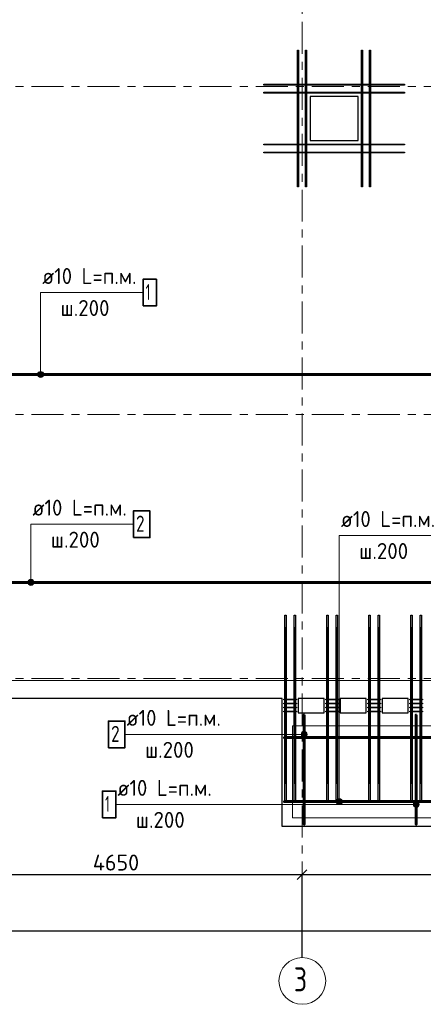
# Model space of a CAD drawing. Header units: metres. Extents: x -38 to 102, y -15 to 21.
# Tile 3 of 229: x 5.62 to 10.66, y -4.07 to 8.23. Entities that reach past the tile are written whole.
import ezdxf

# ---------------------------------------------------------------- set-up
doc = ezdxf.new("R2010")
doc.units = ezdxf.units.M
doc.header["$PDMODE"] = 65
doc.linetypes.add('______11', pattern=[0.5, 0.4, -0.05, 0, -0.05])
doc.linetypes.add('______5', pattern=[1.1, 0.8, -0.1, 0.1, -0.1])
for name, color, linetype, lineweight in [('XR$2$Осевая линия (1)', 7, '______5', 13), ('XR$2$Размерная линия (1)', 7, 'Continuous', 13), ('XR$5$Арм. стержнями верхней зоны', 180, 'Continuous', 35), ('XR$5$Арм. стержнями нижней зоны', 180, 'Continuous', 35), ('XR$5$Арм.стержн. Доп. арматура', 180, 'Continuous', 35), ('XR$5$Арм.стержн. Хомут', 240, 'Continuous', 35), ('XR$5$Арм.стержн.горизонт. 1', 180, 'Continuous', 35), ('XR$5$Арм.стержн.горизонт. 2', 202, 'Continuous', 35), ('XR$5$Общий слой (1)_1', 7, 'Continuous', 13), ('XR$5$Перекрытие (1)', 7, 'Continuous', 35)]:
    doc.layers.add(name, color=color, linetype=linetype, lineweight=lineweight)
doc.styles.add('ISOCPEUR', font='txt')
doc.dimstyles.new('DIMSTYLE_3', dxfattribs={"dimtxt": 0.2, "dimasz": 0.2, "dimexe": 0, "dimexo": 0, "dimgap": 0.1, "dimtad": 2, "dimdec": 0, "dimlfac": 1000, "dimrnd": 5, "dimzin": 12, "dimdsep": 46, "dimtxsty": 'ISOCPEUR', "dimblk1": 'ALL_ML_STRICH', "dimblk2": 'ALL_ML_STRICH', "dimsah": 1, "dimcen": 0, "dimclrd": 7, "dimclre": 256, "dimclrt": 7, "dimadec": 0, "dimazin": 0, "dimtfac": 1, "dimtdec": 0, "dimtix": 1, "dimtmove": 2, "dimatfit": 3, "dimfxl": 0, "dimtzin": 0, "dimlwd": 0, "dimlwe": -3, "dimarcsym": 0})

# ---------------------------------------------------------------- blocks, each defined once
blk = doc.blocks.new('ALL_ML_STRICH')
at = {"color": 0, "linetype": 'ByBlock', "lineweight": -2}
for p, q in [((-1, 0), (0.5, 0)), ((-0.3, -0.3), (0.3, 0.3)), ((0, -0.5), (0, 0.5))]:
    blk.add_line(p, q, dxfattribs=at)
blk = doc.blocks.new('*D12')
at = {"layer": 'DEFPOINTS', "color": 7, "linetype": 'Continuous', "lineweight": 13, "transparency": 33554687}
for p in [(0.5, -3.103), (0.5, -3.156), (61.6, -3.14)]:
    blk.add_point(p, dxfattribs=at)
at = {"layer": 'XR$2$Размерная линия (1)', "color": 9, "linetype": 'Continuous', "lineweight": -2, "true_color": 0xc7c7c7, "transparency": 33554687}
for p, q in [((0.5, -3.123), (0.5, -3.156)), ((61.6, -3.156), (61.6, -3.156))]:
    blk.add_line(p, q, dxfattribs=at)
at = {"layer": 'XR$2$Размерная линия (1)', "color": 7, "linetype": 'Continuous', "lineweight": -2, "transparency": 33554687}
blk.add_line((0.5, -3.156), (61.6, -3.156), dxfattribs=at)
at = {"layer": 'XR$2$Размерная линия (1)', "color": 7, "linetype": 'Continuous', "lineweight": 13, "transparency": 33554687, "xscale": 0.2, "yscale": 0.2, "zscale": 0.2, "rotation": 180}
blk.add_blockref('ALL_ML_STRICH', (0.5, -3.156), dxfattribs=at)
at = {"layer": 'XR$2$Размерная линия (1)', "color": 7, "linetype": 'Continuous', "lineweight": 13, "transparency": 33554687, "xscale": 0.2, "yscale": 0.2, "zscale": 0.2}
blk.add_blockref('ALL_ML_STRICH', (61.6, -3.156), dxfattribs=at)
at = {"layer": 'XR$2$Размерная линия (1)', "color": 7, "linetype": 'Continuous', "lineweight": 13, "transparency": 33554687, "insert": (31.1, -3.006), "char_height": 0.2, "width": 1, "attachment_point": 5, "style": 'ISOCPEUR'}
blk.add_mtext('\\A1;{61100}', dxfattribs=at)
blk = doc.blocks.new('*D14')
at = {"layer": 'DEFPOINTS', "color": 7, "linetype": 'Continuous', "lineweight": 13, "transparency": 33554687}
for p in [(4.5, -2.452), (4.5, -3.513), (9.15, -3.513)]:
    blk.add_point(p, dxfattribs=at)
at = {"layer": 'XR$2$Размерная линия (1)', "color": 9, "linetype": 'Continuous', "lineweight": -2, "true_color": 0xc7c7c7, "transparency": 33554687}
for p, q in [((4.5, -3.493), (4.5, -2.452)), ((9.15, -3.493), (9.15, -2.452))]:
    blk.add_line(p, q, dxfattribs=at)
at = {"layer": 'XR$2$Размерная линия (1)', "color": 7, "linetype": 'Continuous', "lineweight": -2, "transparency": 33554687}
blk.add_line((4.5, -2.452), (9.15, -2.452), dxfattribs=at)
at = {"layer": 'XR$2$Размерная линия (1)', "color": 7, "linetype": 'Continuous', "lineweight": 13, "transparency": 33554687, "xscale": 0.2, "yscale": 0.2, "zscale": 0.2, "rotation": 180}
blk.add_blockref('ALL_ML_STRICH', (4.5, -2.452), dxfattribs=at)
at = {"layer": 'XR$2$Размерная линия (1)', "color": 7, "linetype": 'Continuous', "lineweight": 13, "transparency": 33554687, "xscale": 0.2, "yscale": 0.2, "zscale": 0.2}
blk.add_blockref('ALL_ML_STRICH', (9.15, -2.452), dxfattribs=at)
at = {"layer": 'XR$2$Размерная линия (1)', "color": 7, "linetype": 'Continuous', "lineweight": 13, "transparency": 33554687, "insert": (6.825, -2.302), "char_height": 0.2, "width": 0.8, "attachment_point": 5, "style": 'ISOCPEUR'}
blk.add_mtext('\\A1;{4650}', dxfattribs=at)
blk = doc.blocks.new('*D15')
at = {"layer": 'DEFPOINTS', "color": 7, "linetype": 'Continuous', "lineweight": 13, "transparency": 33554687}
for p in [(9.15, -2.452), (9.15, -3.513), (13.75, -3.513)]:
    blk.add_point(p, dxfattribs=at)
at = {"layer": 'XR$2$Размерная линия (1)', "color": 9, "linetype": 'Continuous', "lineweight": -2, "true_color": 0xc7c7c7, "transparency": 33554687}
for p, q in [((9.15, -3.493), (9.15, -2.452)), ((13.75, -3.493), (13.75, -2.452))]:
    blk.add_line(p, q, dxfattribs=at)
at = {"layer": 'XR$2$Размерная линия (1)', "color": 7, "linetype": 'Continuous', "lineweight": -2, "transparency": 33554687}
blk.add_line((9.15, -2.452), (13.75, -2.452), dxfattribs=at)
at = {"layer": 'XR$2$Размерная линия (1)', "color": 7, "linetype": 'Continuous', "lineweight": 13, "transparency": 33554687, "xscale": 0.2, "yscale": 0.2, "zscale": 0.2, "rotation": 180}
blk.add_blockref('ALL_ML_STRICH', (9.15, -2.452), dxfattribs=at)
at = {"layer": 'XR$2$Размерная линия (1)', "color": 7, "linetype": 'Continuous', "lineweight": 13, "transparency": 33554687, "xscale": 0.2, "yscale": 0.2, "zscale": 0.2}
blk.add_blockref('ALL_ML_STRICH', (13.75, -2.452), dxfattribs=at)
at = {"layer": 'XR$2$Размерная линия (1)', "color": 7, "linetype": 'Continuous', "lineweight": 13, "transparency": 33554687, "insert": (11.45, -2.302), "char_height": 0.2, "width": 0.8, "attachment_point": 5, "style": 'ISOCPEUR'}
blk.add_mtext('\\A1;{4600}', dxfattribs=at)

msp = doc.modelspace()

# ---------------------------------------------------------------- hatches: boundary and pattern name
at = {"layer": 'XR$5$Арм. стержнями верхней зоны', "linetype": 'Continuous', "lineweight": 13, "transparency": 33554687}
for points in [[(5.7804, 1.2324), (5.7429, 1.2324), (5.7294, 1.2189)], [(5.7804, 1.2324), (5.7294, 1.2189), (5.7939, 1.2189)], [(5.7429, 1.2324), (5.7804, 1.2324), (5.7617, 1.2376)], [(5.7939, 1.2189), (5.7294, 1.2189), (5.7242, 1.2001)], [(5.7939, 1.2189), (5.7242, 1.2001), (5.7992, 1.2001)], [(5.7992, 1.2001), (5.7242, 1.2001), (5.7294, 1.1814)], [(5.7992, 1.2001), (5.7294, 1.1814), (5.7939, 1.1814)], [(5.7939, 1.1814), (5.7294, 1.1814), (5.7429, 1.1679)], [(5.7939, 1.1814), (5.7429, 1.1679), (5.7804, 1.1679)], [(5.7804, 1.1679), (5.7429, 1.1679), (5.7617, 1.1626)], [(9.1427, -0.7189), (9.1427, -0.6814), (9.1375, -0.7001)], [(9.1427, -0.6814), (9.1562, -0.7324), (9.1562, -0.6679)], [(9.1427, -0.6814), (9.1427, -0.7189), (9.1562, -0.7324)], [(9.1562, -0.6679), (9.175, -0.7376), (9.175, -0.6626)], [(9.1562, -0.6679), (9.1562, -0.7324), (9.175, -0.7376)], [(9.175, -0.6626), (9.175, -0.7376), (9.1937, -0.7324)], [(9.175, -0.6626), (9.1937, -0.7324), (9.1937, -0.6679)], [(9.1937, -0.6679), (9.1937, -0.7324), (9.2072, -0.7189)], [(9.1937, -0.6679), (9.2072, -0.7189), (9.2072, -0.6814)], [(9.2072, -0.6814), (9.2072, -0.7189), (9.2125, -0.7001)], [(9.6462, -1.521), (9.5817, -1.521), (9.5765, -1.5398)], [(9.6462, -1.521), (9.5765, -1.5398), (9.6515, -1.5398)], [(9.6515, -1.5398), (9.5765, -1.5398), (9.5817, -1.5585)], [(9.6327, -1.5075), (9.5952, -1.5075), (9.5817, -1.521)], [(9.6327, -1.5075), (9.5817, -1.521), (9.6462, -1.521)], [(9.6515, -1.5398), (9.5817, -1.5585), (9.6462, -1.5585)], [(9.6462, -1.5585), (9.5817, -1.5585), (9.5952, -1.572)], [(9.5952, -1.5075), (9.6327, -1.5075), (9.614, -1.5023)], [(9.6462, -1.5585), (9.5952, -1.572), (9.6327, -1.572)], [(9.6327, -1.572), (9.5952, -1.572), (9.614, -1.5773)]]:
    msp.add_hatch(color=7, dxfattribs=at).paths.add_polyline_path(points)
at = {"layer": 'XR$5$Арм. стержнями нижней зоны', "linetype": 'Continuous', "lineweight": 13, "transparency": 33554687}
for points in [[(5.9153, 3.8189), (5.8508, 3.8189), (5.8455, 3.8001)], [(5.9153, 3.8189), (5.8455, 3.8001), (5.9205, 3.8001)], [(5.9018, 3.8324), (5.8643, 3.8324), (5.8508, 3.8189)], [(5.9018, 3.8324), (5.8508, 3.8189), (5.9153, 3.8189)], [(5.8643, 3.8324), (5.9018, 3.8324), (5.883, 3.8376)], [(5.9205, 3.8001), (5.8455, 3.8001), (5.8508, 3.7814)], [(5.9205, 3.8001), (5.8508, 3.7814), (5.9153, 3.7814)], [(5.9153, 3.7814), (5.8508, 3.7814), (5.8643, 3.7679)], [(5.9153, 3.7814), (5.8643, 3.7679), (5.9018, 3.7679)], [(5.9018, 3.7679), (5.8643, 3.7679), (5.883, 3.7626)], [(10.5427, -1.5943), (10.5427, -1.5568), (10.5375, -1.5756)], [(10.5427, -1.5568), (10.5562, -1.6078), (10.5562, -1.5433)], [(10.5427, -1.5568), (10.5427, -1.5943), (10.5562, -1.6078)], [(10.5562, -1.5433), (10.575, -1.6131), (10.575, -1.5381)], [(10.5562, -1.5433), (10.5562, -1.6078), (10.575, -1.6131)], [(10.575, -1.5381), (10.575, -1.6131), (10.5937, -1.6078)], [(10.575, -1.5381), (10.5937, -1.6078), (10.5937, -1.5433)], [(10.5937, -1.5433), (10.5937, -1.6078), (10.6072, -1.5943)], [(10.5937, -1.5433), (10.6072, -1.5943), (10.6072, -1.5568)], [(10.6072, -1.5568), (10.6072, -1.5943), (10.6125, -1.5756)]]:
    msp.add_hatch(color=7, dxfattribs=at).paths.add_polyline_path(points)

# ---------------------------------------------------------------- linework, layer by layer
at = {"layer": 'XR$2$Осевая линия (1)', "color": 253, "linetype": '______11', "lineweight": 13, "true_color": 0xa0a0a0, "transparency": 33554687}
for p, q in [((9.15, -3.39), (9.15, 19.78)), ((-2.63, 7.4), (62.6, 7.4)), ((-2.63, 3.3), (62.6, 3.3)), ((-2.63, 0), (62.6, 0))]:
    msp.add_line(p, q, dxfattribs=at)
at = {"layer": 'XR$2$Осевая линия (1)', "color": 7, "linetype": 'Continuous', "lineweight": 13, "transparency": 33554687}
msp.add_circle((9.1524, -3.7819), 0.2924, dxfattribs=at)
at = {"layer": 'XR$5$Арм. стержнями верхней зоны', "color": 7, "linetype": 'Continuous', "lineweight": 13, "transparency": 33554687}
for p, q in [((5.7617, 1.9278), (7.0417, 1.9278)), ((5.7617, 1.9278), (5.7617, 1.2001)), ((9.614, 1.7857), (10.894, 1.7857)), ((9.614, 1.7857), (9.614, -1.5398)), ((5.7617, 1.2376), (5.7617, 1.2376)), ((5.7242, 1.2001), (5.7242, 1.2001)), ((5.7617, 1.1626), (5.7617, 1.1626)), ((5.7992, 1.2001), (5.7992, 1.2001)), ((6.9372, -0.7001), (8.2172, -0.7001)), ((8.2172, -0.7001), (9.175, -0.7001)), ((9.1375, -0.7001), (9.1375, -0.7001)), ((9.175, -0.6626), (9.175, -0.6626)), ((9.175, -0.7376), (9.175, -0.7376)), ((9.2125, -0.7001), (9.2125, -0.7001)), ((9.5765, -1.5398), (9.5765, -1.5398)), ((9.614, -1.5023), (9.614, -1.5023)), ((9.614, -1.5773), (9.614, -1.5773)), ((9.6515, -1.5398), (9.6515, -1.5398))]:
    msp.add_line(p, q, dxfattribs=at)
at = {"layer": 'XR$5$Арм. стержнями верхней зоны', "color": 7, "linetype": 'Continuous', "lineweight": 35, "transparency": 33554687}
for points in [[(7.0417, 1.7611), (7.2483, 1.7611), (7.2483, 2.0944), (7.0417, 2.0944), (7.0417, 1.7611)], [(6.7305, -0.8668), (6.9372, -0.8668), (6.9372, -0.5334), (6.7305, -0.5334), (6.7305, -0.8668)]]:
    msp.add_lwpolyline(points, dxfattribs=at)
at = {"layer": 'XR$5$Арм. стержнями верхней зоны', "color": 4, "linetype": 'Continuous', "lineweight": 50, "transparency": 33554687}
for points in [[(15.94, 1.1951), (4.24, 1.1951), (4.24, 1.2051), (15.94, 1.2051), (15.94, 1.1951)], [(9.18, -0.4548), (9.18, -1.8248), (9.17, -1.8248), (9.17, -0.4548), (9.18, -0.4548)], [(12.225, -1.5448), (8.925, -1.5448), (8.925, -1.5348), (12.225, -1.5348), (12.225, -1.5448)]]:
    msp.add_lwpolyline(points, dxfattribs=at)
at = {"layer": 'XR$5$Арм. стержнями верхней зоны', "color": 7, "linetype": 'Continuous', "lineweight": 13, "transparency": 33554687}
for centre in [(5.7617, 1.2001), (9.175, -0.7001), (9.614, -1.5398)]:
    msp.add_circle(centre, 0.0375, dxfattribs=at)
at = {"layer": 'XR$5$Арм. стержнями нижней зоны', "color": 7, "linetype": 'Continuous', "lineweight": 13, "transparency": 33554687}
for p, q in [((5.883, 4.8235), (7.163, 4.8235)), ((5.883, 4.8235), (5.883, 3.8001)), ((5.883, 3.8376), (5.883, 3.8376)), ((5.8455, 3.8001), (5.8455, 3.8001)), ((5.883, 3.7626), (5.883, 3.7626)), ((5.9205, 3.8001), (5.9205, 3.8001)), ((6.8231, -1.5756), (8.1031, -1.5756)), ((8.1031, -1.5756), (10.575, -1.5756)), ((10.5375, -1.5756), (10.5375, -1.5756)), ((10.575, -1.5381), (10.575, -1.5381)), ((10.6125, -1.5756), (10.6125, -1.5756)), ((10.575, -1.6131), (10.575, -1.6131))]:
    msp.add_line(p, q, dxfattribs=at)
at = {"layer": 'XR$5$Арм. стержнями нижней зоны', "color": 7, "linetype": 'Continuous', "lineweight": 35, "transparency": 33554687}
for points in [[(7.163, 4.6569), (7.3297, 4.6569), (7.3297, 4.9902), (7.163, 4.9902), (7.163, 4.6569)], [(6.6564, -1.7423), (6.8231, -1.7423), (6.8231, -1.4089), (6.6564, -1.4089), (6.6564, -1.7423)]]:
    msp.add_lwpolyline(points, dxfattribs=at)
at = {"layer": 'XR$5$Арм. стержнями нижней зоны', "color": 4, "linetype": 'Continuous', "lineweight": 50, "transparency": 33554687}
for points in [[(15.94, 3.7951), (4.24, 3.7951), (4.24, 3.8051), (15.94, 3.8051), (15.94, 3.7951)], [(10.58, -0.4548), (10.58, -1.8248), (10.57, -1.8248), (10.57, -0.4548), (10.58, -0.4548)], [(12.225, -0.7448), (8.925, -0.7448), (8.925, -0.7348), (12.225, -0.7348), (12.225, -0.7448)]]:
    msp.add_lwpolyline(points, dxfattribs=at)
at = {"layer": 'XR$5$Арм. стержнями нижней зоны', "color": 7, "linetype": 'Continuous', "lineweight": 13, "transparency": 33554687}
for centre in [(5.883, 3.8001), (10.575, -1.5756)]:
    msp.add_circle(centre, 0.0375, dxfattribs=at)
at = {"layer": 'XR$5$Арм.стержн. Доп. арматура', "color": 34, "linetype": 'Continuous', "lineweight": 25, "transparency": 33554687}
for points in [[(9.0941, 6.1445), (9.0941, 7.8545), (9.1061, 7.8545), (9.1061, 6.1445), (9.0941, 6.1445)], [(9.0941, 6.1445), (9.0941, 7.8545), (9.1061, 7.8545), (9.1061, 6.1445), (9.0941, 6.1445)], [(9.1941, 6.1445), (9.1941, 7.8545), (9.2061, 7.8545), (9.2061, 6.1445), (9.1941, 6.1445)], [(9.1941, 6.1445), (9.1941, 7.8545), (9.2061, 7.8545), (9.2061, 6.1445), (9.1941, 6.1445)], [(9.8939, 6.1445), (9.8939, 7.8545), (9.9059, 7.8545), (9.9059, 6.1445), (9.8939, 6.1445)], [(9.8939, 6.1445), (9.8939, 7.8545), (9.9059, 7.8545), (9.9059, 6.1445), (9.8939, 6.1445)], [(9.9939, 6.1445), (9.9939, 7.8545), (10.0059, 7.8545), (10.0059, 6.1445), (9.9939, 6.1445)], [(9.9939, 6.1445), (9.9939, 7.8545), (10.0059, 7.8545), (10.0059, 6.1445), (9.9939, 6.1445)], [(8.67, 7.4305), (10.43, 7.4305), (10.43, 7.4185), (8.67, 7.4185), (8.67, 7.4305)], [(8.67, 7.4305), (10.43, 7.4305), (10.43, 7.4185), (8.67, 7.4185), (8.67, 7.4305)], [(8.67, 7.3305), (10.43, 7.3305), (10.43, 7.3185), (8.67, 7.3185), (8.67, 7.3305)], [(8.67, 7.3305), (10.43, 7.3305), (10.43, 7.3185), (8.67, 7.3185), (8.67, 7.3305)], [(8.67, 6.6806), (10.43, 6.6806), (10.43, 6.6686), (8.67, 6.6686), (8.67, 6.6806)], [(8.67, 6.6806), (10.43, 6.6806), (10.43, 6.6686), (8.67, 6.6686), (8.67, 6.6806)], [(8.67, 6.5806), (10.43, 6.5806), (10.43, 6.5686), (8.67, 6.5686), (8.67, 6.5806)], [(8.67, 6.5806), (10.43, 6.5806), (10.43, 6.5686), (8.67, 6.5686), (8.67, 6.5806)]]:
    msp.add_lwpolyline(points, dxfattribs=at)
at = {"layer": 'XR$5$Арм.стержн. Хомут', "color": 40, "linetype": 'Continuous', "lineweight": 25, "transparency": 33554687}
for points in [[(8.92, -0.2608), (9.078, -0.2608), (9.078, -0.2688), (8.92, -0.2688), (8.92, -0.2608)], [(8.92, -0.3108), (9.078, -0.3108), (9.078, -0.3188), (8.92, -0.3188), (8.92, -0.3108)], [(8.92, -0.3608), (9.078, -0.3608), (9.078, -0.3688), (8.92, -0.3688), (8.92, -0.3608)], [(9.445, -0.2608), (9.603, -0.2608), (9.603, -0.2688), (9.445, -0.2688), (9.445, -0.2608)], [(9.445, -0.3108), (9.603, -0.3108), (9.603, -0.3188), (9.445, -0.3188), (9.445, -0.3108)], [(9.445, -0.3608), (9.603, -0.3608), (9.603, -0.3688), (9.445, -0.3688), (9.445, -0.3608)], [(9.97, -0.2608), (10.128, -0.2608), (10.128, -0.2688), (9.97, -0.2688), (9.97, -0.2608)], [(9.97, -0.3108), (10.128, -0.3108), (10.128, -0.3188), (9.97, -0.3188), (9.97, -0.3108)], [(9.97, -0.3608), (10.128, -0.3608), (10.128, -0.3688), (9.97, -0.3688), (9.97, -0.3608)], [(10.495, -0.2608), (10.653, -0.2608), (10.653, -0.2688), (10.495, -0.2688), (10.495, -0.2608)], [(10.495, -0.3108), (10.653, -0.3108), (10.653, -0.3188), (10.495, -0.3188), (10.495, -0.3108)], [(10.495, -0.3608), (10.653, -0.3608), (10.653, -0.3688), (10.495, -0.3688), (10.495, -0.3608)], [(8.92, -0.4108), (9.078, -0.4108), (9.078, -0.4188), (8.92, -0.4188), (8.92, -0.4108)], [(9.445, -0.4108), (9.603, -0.4108), (9.603, -0.4188), (9.445, -0.4188), (9.445, -0.4108)], [(9.97, -0.4108), (10.128, -0.4108), (10.128, -0.4188), (9.97, -0.4188), (9.97, -0.4108)], [(10.495, -0.4108), (10.653, -0.4108), (10.653, -0.4188), (10.495, -0.4188), (10.495, -0.4108)]]:
    msp.add_lwpolyline(points, dxfattribs=at)
at = {"layer": 'XR$5$Арм.стержн.горизонт. 1', "color": 7, "linetype": 'Continuous', "lineweight": 25, "transparency": 33554687}
for points in [[(8.949, 0.7902), (8.949, -1.5498), (8.933, -1.5498), (8.933, 0.7902), (8.949, 0.7902)], [(9.067, 0.7902), (9.067, -1.5498), (9.051, -1.5498), (9.051, 0.7902), (9.067, 0.7902)], [(9.474, 0.7902), (9.474, -1.5498), (9.458, -1.5498), (9.458, 0.7902), (9.474, 0.7902)], [(9.592, 0.7902), (9.592, -1.5498), (9.576, -1.5498), (9.576, 0.7902), (9.592, 0.7902)], [(9.999, 0.7902), (9.999, -1.5498), (9.983, -1.5498), (9.983, 0.7902), (9.999, 0.7902)], [(10.117, 0.7902), (10.117, -1.5498), (10.101, -1.5498), (10.101, 0.7902), (10.117, 0.7902)], [(10.524, 0.7902), (10.524, -1.5498), (10.508, -1.5498), (10.508, 0.7902), (10.524, 0.7902)], [(10.642, 0.7902), (10.642, -1.5498), (10.626, -1.5498), (10.626, 0.7902), (10.642, 0.7902)]]:
    msp.add_lwpolyline(points, dxfattribs=at)
at = {"layer": 'XR$5$Арм.стержн.горизонт. 2', "color": 34, "linetype": 'Continuous', "lineweight": 25, "transparency": 33554687}
for points in [[(8.935, -1.3148), (8.935, 0.6352), (8.947, 0.6352), (8.947, -1.3148), (8.935, -1.3148)], [(9.053, -1.3148), (9.053, 0.6352), (9.065, 0.6352), (9.065, -1.3148), (9.053, -1.3148)], [(9.46, -1.3148), (9.46, 0.6352), (9.472, 0.6352), (9.472, -1.3148), (9.46, -1.3148)], [(9.578, -1.3148), (9.578, 0.6352), (9.59, 0.6352), (9.59, -1.3148), (9.578, -1.3148)], [(9.985, -1.3148), (9.985, 0.6352), (9.997, 0.6352), (9.997, -1.3148), (9.985, -1.3148)], [(10.103, -1.3148), (10.103, 0.6352), (10.115, 0.6352), (10.115, -1.3148), (10.103, -1.3148)], [(10.51, -1.3148), (10.51, 0.6352), (10.522, 0.6352), (10.522, -1.3148), (10.51, -1.3148)], [(10.628, -1.3148), (10.628, 0.6352), (10.64, 0.6352), (10.64, -1.3148), (10.628, -1.3148)]]:
    msp.add_lwpolyline(points, dxfattribs=at)
at = {"layer": 'XR$5$Общий слой (1)_1', "color": 7, "linetype": 'Continuous', "lineweight": 13, "transparency": 33554687}
for points in [[(32.4113, 8.4245), (32.4113, -0.0255), (0.2713, -0.0255)], [(12.1293, -1.7345), (12.1293, -0.5945), (9.0293, -0.5945), (9.0293, -1.7445), (12.1793, -1.7445)]]:
    msp.add_lwpolyline(points, dxfattribs=at)
at = {"layer": 'XR$5$Перекрытие (1)', "color": 7, "linetype": 'Continuous', "lineweight": 25, "transparency": 33554687}
for p, q in [((9.25, 7.2745), (9.25, 6.7245)), ((9.85, 7.2745), (9.25, 7.2745)), ((9.85, 6.7245), (9.85, 7.2745)), ((9.25, 6.7245), (9.85, 6.7245)), ((8.9, -0.2498), (0.25, -0.2498)), ((8.9, -0.4298), (8.9, -0.2498)), ((9.425, -0.2498), (9.1, -0.2498)), ((9.1, -0.2498), (9.1, -0.4298)), ((9.425, -0.4298), (9.425, -0.2498)), ((9.95, -0.2498), (9.625, -0.2498)), ((9.625, -0.2498), (9.625, -0.4298)), ((9.95, -0.4298), (9.95, -0.2498)), ((10.15, -0.2498), (10.15, -0.4298)), ((10.475, -0.2498), (10.15, -0.2498)), ((10.475, -0.4298), (10.475, -0.2498)), ((8.9, -1.8498), (8.9, -0.4298)), ((9.1, -0.4298), (9.425, -0.4298)), ((9.625, -0.4298), (9.95, -0.4298)), ((10.15, -0.4298), (10.475, -0.4298)), ((12.25, -1.8498), (8.9, -1.8498))]:
    msp.add_line(p, q, dxfattribs=at)

# ---------------------------------------------------------------- texts
at = {"layer": 'XR$2$Осевая линия (1)', "color": 7, "linetype": 'Continuous', "lineweight": 13, "transparency": 33554687, "insert": (9.0474, -3.9124), "char_height": 0.3, "width": 0.326407, "attachment_point": 7, "style": 'ISOCPEUR'}
msp.add_mtext('\\W0.78;3', dxfattribs=at)
at = {"layer": 'XR$5$Арм. стержнями верхней зоны', "color": 7, "linetype": 'Continuous', "lineweight": 25, "transparency": 33554687, "char_height": 0.2, "attachment_point": 7, "style": 'ISOCPEUR'}
for s, insert, width in [('\\W0.94;ø10 L=п.м.', (5.7817, 2.0344), 1.333221), ('\\W0.94;ø10 L=п.м.', (9.634, 1.8924), 1.333221), ('\\W0.78;2', (7.075, 1.8344), 0.217605), ('\\W0.95;ш.200 ', (6.0117, 1.6344), 0.874664), ('\\W0.95;ш.200 ', (9.864, 1.4924), 0.874664), ('\\W0.94;ø10 L=п.м.', (6.9572, -0.5934), 1.333221), ('\\W0.78;2', (6.7639, -0.7934), 0.217605), ('\\W0.95;ш.200 ', (7.1872, -0.9934), 0.874664)]:
    msp.add_mtext(s, dxfattribs=dict(at, insert=insert, width=width))
at = {"layer": 'XR$5$Арм. стержнями нижней зоны', "color": 7, "linetype": 'Continuous', "lineweight": 25, "transparency": 33554687, "char_height": 0.2, "attachment_point": 7, "style": 'ISOCPEUR'}
for s, insert, width in [('\\W0.94;ø10 L=п.м.', (5.903, 4.9302), 1.333221), ('\\W0.56;1', (7.1964, 4.7302), 0.155555), ('\\W0.95;ш.200 ', (6.133, 4.5302), 0.874664), ('\\W0.94;ø10 L=п.м.', (6.8431, -1.4689), 1.333221), ('\\W0.56;1', (6.6898, -1.6689), 0.155556), ('\\W0.95;ш.200 ', (7.0731, -1.8689), 0.874664)]:
    msp.add_mtext(s, dxfattribs=dict(at, insert=insert, width=width))

# ---------------------------------------------------------------- dimensions: what is measured, and where the dimension line sits
at = {"layer": 'XR$2$Размерная линия (1)', "color": 7, "linetype": 'Continuous', "lineweight": 13, "transparency": 33554687}
for base, p1, p2, picture, middle in [((9.15, -2.452), (4.5, -3.4932), (9.15, -3.4932), '*D14', (6.825, -2.302)), ((13.75, -2.452), (9.15, -3.4932), (13.75, -3.4932), '*D15', (11.45, -2.302)), ((61.6, -3.1563), (0.5, -3.1233), (61.6, -3.1563), '*D12', (31.1, -3.0063))]:
    dim = msp.add_linear_dim(base=base, p1=p1, p2=p2, dimstyle='DIMSTYLE_3', override={"dimpost": '<>', "dimclrd": 7, "dimclre": 9, "dimclrt": 7, "dimlwd": 0, "dimlwe": 65533}, dxfattribs=at)
    dim.commit()
    dim.dimension.update_dxf_attribs({"geometry": picture, "text_midpoint": middle, "dimtype": 160})

doc.saveas('drawing.dxf')
